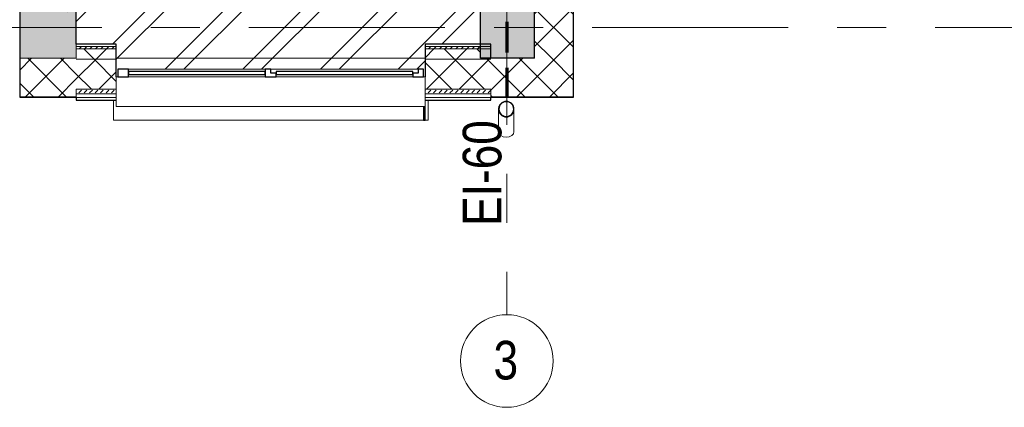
# Model space of a CAD drawing. Header units: millimetres. Extents: x -1660 to 55061, y -2461 to 22251.
# Tile 4 of 76: x 8846 to 15222, y -2461 to 50. Entities that reach past the tile are written whole.
import ezdxf

# ---------------------------------------------------------------- set-up
doc = ezdxf.new("R2010")
doc.units = ezdxf.units.MM
doc.linetypes.add('EST_Dash_2_1_', pattern=[300, 200, -100])
doc.linetypes.add('Grid Line 1_2_', pattern=[2222.5, 1270, -317.5, 317.5, -317.5])
for name, color, linetype, lineweight, true_color in [('Color Fill-3', 7, 'Continuous', 9, 0xc0c040), ('Cut Pattern-2', 7, 'Continuous', 9, 0x787878), ('Cut Pattern-4', 9, 'Continuous', 9, 0x808080), ('SMA_Tuletõkkesektsioon', 1, 'EST_Dash_2_1_', 70, 0xff0000), ('Text Notes-1', 1, 'Continuous', 9, 0xff0000)]:
    doc.layers.add(name, color=color, linetype=linetype, lineweight=lineweight, true_color=true_color)
for name, color, linetype, lineweight in [('Common Edges', 7, 'Continuous', 9), ('Cut Pattern-3', 7, 'Continuous', 9), ('Floors', 7, 'Continuous', 9), ('Generic Models', 7, 'Continuous', 9), ('Generic Models-1', 7, 'Continuous', 25), ('Grids', 7, 'Continuous', 9), ('Grids-1', 7, 'Grid Line 1_2_', 9), ('Walls-1', 7, 'Continuous', 25), ('Windows', 7, 'Continuous', 9), ('Windows-1', 7, 'Continuous', 25)]:
    doc.layers.add(name, color=color, linetype=linetype, lineweight=lineweight)
doc.styles.add('Swis721 Cn BT', font='swissc.ttf', dxfattribs={"height": 250})
doc.styles.add('Swis721 Cn BT_I', font='swissci.ttf', dxfattribs={"height": 250})
pattern_1 = [(45, (0, 0), (-106.066, 106.066), []), (135, (0, 0), (-106.066, -106.066), [])]
pattern_2 = [(45, (0, 0), (0, 35.35534), [25, -25])]

# ---------------------------------------------------------------- blocks, each defined once
blk = doc.blocks.new('1_0 W - 2x2 - -A-03-1092455-2 Korruse põrandate plaan')
at = {"layer": 'Windows'}
for p, q in [((-1000, 31), (-1000, 223)), ((1000, 223), (-1000, 223)), ((1000, 223), (1000, 31)), ((-990, 31), (-1000, 31)), ((-920, 31), (-35, 31)), ((35, 31), (920, 31)), ((1000, 31), (990, 31)), ((0, -19), (-955, -19)), ((920, -19), (35, -19))]:
    blk.add_line(p, q, dxfattribs=at)
at = {"layer": 'Windows-1'}
for p, q in [((-920, 31), (-990, 31)), ((-990, 31), (-990, -19)), ((-955, -19), (-955, 6)), ((-955, 6), (-920, 6)), ((-920, 6), (-920, 31)), ((-35, 16), (-920, 16)), ((-920, 16), (-920, -4)), ((35, 31), (-35, 31)), ((-35, 31), (-35, 6)), ((-35, -4), (-35, 16)), ((-35, 6), (0, 6)), ((0, 6), (0, -19)), ((35, -19), (35, 31)), ((920, 16), (35, 16)), ((35, 16), (35, -4)), ((990, 31), (920, 31)), ((920, 31), (920, -19)), ((920, -4), (920, 16)), ((990, -19), (990, 31)), ((-990, -19), (-955, -19)), ((-920, -4), (-35, -4)), ((0, -19), (35, -19)), ((35, -4), (920, -4)), ((920, -19), (990, -19))]:
    blk.add_line(p, q, dxfattribs=at)
blk = doc.blocks.new('Generic Models 1 - Generic Models 49-1027792-2 Korruse põrandate plaan')
at = {"layer": 'Generic Models'}
for p, q in [((11946.6, -529.4), (11946.6, -675.5)), ((12046.6, -675.5), (12046.6, -529.4))]:
    blk.add_line(p, q, dxfattribs=at)
for start_param, end_param in [(3.141593, 4.712389), (4.712389, 6.283185)]:
    blk.add_ellipse((11996.6, -675.5), major_axis=(50, 0), ratio=0.707107, start_param=start_param, end_param=end_param, dxfattribs=at)
for points, knots in [([(11956.3, -499.9), (11955.3, -501.3), (11953.1, -504.7), (11950.3, -510.2), (11948.8, -514.8), (11948.1, -517.3), (11948, -517.7)], [0.2985189, 0.2985189, 0.2985189, 0.2985189, 0.3333333, 0.375, 0.4166667, 0.4244677, 0.4244677, 0.4244677, 0.4244677]), ([(11973.9, -484.9), (11973.1, -485.3), (11968.5, -487.8), (11963.3, -491.8), (11959.5, -496), (11958.6, -496.9)], [0.1506351, 0.1506351, 0.1506351, 0.1506351, 0.1666667, 0.25, 0.2749108, 0.2749108, 0.2749108, 0.2749108]), ([(11996.6, -479.4), (11992.3, -479.4), (11985.5, -480.3), (11979, -482.6), (11976.8, -483.5)], [0, 0, 0, 0, 0.0833333, 0.1297812, 0.1297812, 0.1297812, 0.1297812]), ([(12016.5, -483.5), (12014.2, -482.6), (12007.8, -480.3), (12001, -479.4), (11996.6, -479.4)], [0.8702188, 0.8702188, 0.8702188, 0.8702188, 0.9166667, 1, 1, 1, 1]), ([(12034.7, -496.9), (12033.8, -496), (12030, -491.8), (12024.7, -488), (12020.2, -485.2), (12019.5, -484.8)], [0.7250892, 0.7250892, 0.7250892, 0.7250892, 0.75, 0.8333333, 0.8493649, 0.8493649, 0.8493649, 0.8493649]), ([(12045.2, -517.7), (12045.1, -517.3), (12044.5, -514.8), (12043, -510.2), (12040.2, -504.7), (12038, -501.3), (12037, -499.8)], [0.5755323, 0.5755323, 0.5755323, 0.5755323, 0.5833333, 0.625, 0.6666667, 0.7014811, 0.7014811, 0.7014811, 0.7014811]), ([(11947.6, -519.9), (11947.4, -520.9), (11946.9, -524), (11946.5, -529.4), (11946.9, -534.8), (11947.4, -538), (11947.6, -539)], [0.4386826, 0.4386826, 0.4386826, 0.4386826, 0.4583333, 0.5, 0.5416667, 0.5613174, 0.5613174, 0.5613174, 0.5613174]), ([(11948, -541), (11948.1, -541.5), (11948.8, -544), (11950.3, -548.6), (11953, -554.1), (11955.2, -557.4), (11956.2, -558.9)], [0.5745704, 0.5745704, 0.5745704, 0.5745704, 0.5833333, 0.625, 0.6666667, 0.7002153, 0.7002153, 0.7002153, 0.7002153]), ([(11958.6, -561.9), (11959.5, -562.9), (11963.3, -567.1), (11968.6, -570.9), (11973.1, -573.6), (11973.8, -574)], [0.7250892, 0.7250892, 0.7250892, 0.7250892, 0.75, 0.8333333, 0.8493649, 0.8493649, 0.8493649, 0.8493649]), ([(12019.4, -573.9), (12020.2, -573.6), (12024.7, -571.1), (12030, -567.1), (12033.8, -562.9), (12034.7, -561.9)], [0.1506351, 0.1506351, 0.1506351, 0.1506351, 0.1666667, 0.25, 0.2749108, 0.2749108, 0.2749108, 0.2749108]), ([(12037.1, -558.8), (12038.1, -557.4), (12040.3, -554.1), (12043, -548.6), (12044.5, -544), (12045.2, -541.5), (12045.3, -541)], [0.2997847, 0.2997847, 0.2997847, 0.2997847, 0.3333333, 0.375, 0.4166667, 0.4254296, 0.4254296, 0.4254296, 0.4254296]), ([(12045.7, -539), (12045.9, -538), (12046.4, -534.8), (12046.8, -529.4), (12046.4, -524), (12045.9, -520.9), (12045.7, -519.9)], [0.4386826, 0.4386826, 0.4386826, 0.4386826, 0.4583333, 0.5, 0.5416667, 0.5613174, 0.5613174, 0.5613174, 0.5613174]), ([(11976.8, -575.3), (11979, -576.3), (11985.5, -578.5), (11992.3, -579.4), (11996.6, -579.4)], [0.8702188, 0.8702188, 0.8702188, 0.8702188, 0.9166667, 1, 1, 1, 1]), ([(11996.6, -579.4), (12001, -579.4), (12007.8, -578.5), (12014.2, -576.3), (12016.5, -575.3)], [0, 0, 0, 0, 0.0833333, 0.1297812, 0.1297812, 0.1297812, 0.1297812])]:
    blk.add_open_spline(points, degree=3, knots=knots, dxfattribs=at)
for points in [[(11957.9, -501), (11958.6, -500.1), (11959.4, -499.1), (11960.1, -498.2)], [(11974.8, -486.7), (11975.7, -486.2), (11976.6, -485.8), (11977.6, -485.3)], [(12015.7, -485.4), (12016.6, -485.8), (12017.6, -486.2), (12018.5, -486.7)], [(12033.1, -498.2), (12033.9, -499.1), (12034.6, -500.1), (12035.3, -501)], [(11949.5, -520.2), (11949.7, -519.5), (11949.8, -518.8), (11950, -518.1)], [(11950, -540.7), (11949.8, -540), (11949.7, -539.3), (11949.5, -538.6)], [(11960.2, -560.6), (11959.7, -560), (11959.2, -559.4), (11958.7, -558.8)], [(11977.6, -573.5), (11976.6, -573.1), (11975.7, -572.6), (11974.8, -572.2)], [(12018.5, -572.2), (12017.6, -572.6), (12016.6, -573.1), (12015.7, -573.6)], [(12034.6, -558.8), (12034.1, -559.4), (12033.6, -560), (12033.1, -560.6)], [(12043.3, -518.1), (12043.5, -518.8), (12043.6, -519.5), (12043.8, -520.2)], [(12043.8, -538.6), (12043.6, -539.3), (12043.5, -540), (12043.3, -540.7)]]:
    blk.add_open_spline(points, degree=3, dxfattribs=at)
at = {"layer": 'Generic Models-1'}
for radius, start, end in [(50, 90, 270), (48, 90, 270), (50, 270, 90), (48, 270, 90)]:
    blk.add_arc((11996.6, -529.4), radius, start, end, dxfattribs=at)
blk = doc.blocks.new('Generic Models 19 - Generic Models 17-1544018-2 Korruse põrandate plaan')
at = {"layer": 'Generic Models'}
for p, q in [((9452.1, -471), (9452.1, -601)), ((11491.3, -601), (11491.3, -471)), ((11461.2, -601), (9452.1, -601)), ((11491.3, -601), (11471.2, -601))]:
    blk.add_line(p, q, dxfattribs=at)
at = {"layer": 'Generic Models-1'}
for p, q in [((11461.2, -513), (11461.2, -601)), ((11471.2, -601), (11471.2, -513)), ((11461.2, -601), (11471.2, -601))]:
    blk.add_line(p, q, dxfattribs=at)
blk = doc.blocks.new('Grid - M_Grid Head - Circle väike-415116-2 Korruse põrandate plaan')
at = {"layer": 'Grids'}
blk.add_circle((0, 0), 3, dxfattribs=at)

msp = doc.modelspace()

# ---------------------------------------------------------------- hatches: boundary and pattern name
at = {"layer": 'Color Fill-3'}
h = msp.add_hatch(dxfattribs=at)
h.set_pattern_fill('FP_3', color=256, style=0, pattern_type=2)
h.set_pattern_definition([(45, (0, 0), (-251.447, 251.447), []), (45, (0, 381), (-251.447, 251.447), [])])
h.paths.add_polyline_path([(9471.2, -290), (9481.2, -290), (9481.2, -271), (11461.2, -271), (11461.2, -290), (11471.2, -290), (11471.2, -109), (11830.5, -109), (11830.5, 4686), (10002.1, 4686), (10002.1, 4770.5), (9992.1, 4770.5), (9992.1, 4686), (9177.1, 4686), (9177.1, 3836), (9127.1, 3836), (9127.1, 4686), (9114.6, 4686), (9114.6, 100), (9212.4, 100), (9212.4, -109), (9471.2, -109), (9471.2, -286)], flags=0)
h.paths.add_polyline_path([(9102.1, 4686), (9112.1, 4686), (9112.1, 4770.5), (9102.1, 4770.5), (9102.1, 4698.5)], flags=0)
at = {"layer": 'Cut Pattern-2'}
msp.add_hatch(color=256, dxfattribs=at).paths.add_polyline_path([(12095.7, -200), (12180.5, -200), (12180.5, 4216), (11830.5, 4216), (11830.5, -200)], flags=0)
h = msp.add_hatch(color=256, dxfattribs=at)
h.paths.add_polyline_path([(6131.4, -200), (6145.6, -200), (6145.6, 100), (5745.6, 100), (5745.6, -200), (5811.4, -200)], flags=0)
h.paths.add_polyline_path([(9212.4, -200), (9212.4, 100), (8845.6, 100), (8845.6, -200), (8942.8, -200)], flags=0)
h.paths.add_polyline_path([(3045.6, -200), (3045.6, 100), (2825.2, 100), (2825.2, -139), (2834.1, -139), (2827.1, -187), (2907.7, -200)], flags=0)
h.paths.add_polyline_path([(2907.7, -200), (2899.8, -139), (2904.8, -139)], flags=0)
at = {"layer": 'Cut Pattern-3'}
h = msp.add_hatch(dxfattribs=at)
h.set_pattern_fill('FP_1', color=256, style=0, pattern_type=2)
h.set_pattern_definition(pattern_2)
h.paths.add_polyline_path([(9212.4, -124), (9471.2, -124), (9471.2, -109), (9212.4, -109)], flags=0)
h.paths.add_polyline_path([(11471.2, -124), (11830.5, -124), (11830.5, -109), (11471.2, -109)], flags=0)
h = msp.add_hatch(dxfattribs=at)
h.set_pattern_fill('FP_1', color=256, style=0, pattern_type=2)
h.set_pattern_definition(pattern_2)
h.paths.add_polyline_path([(9212.4, -139), (9471.2, -139), (9471.2, -124), (9212.4, -124)], flags=0)
h.paths.add_polyline_path([(11471.2, -139), (11830.5, -139), (11830.5, -124), (11471.2, -124)], flags=0)
at = {"layer": 'Cut Pattern-4'}
h = msp.add_hatch(dxfattribs=at)
h.set_pattern_fill('FP_2', color=256, style=0, pattern_type=2)
h.set_pattern_definition(pattern_1)
h.paths.add_polyline_path([(12430.5, -200), (12430.5, 3958), (12208.6, 3958), (12208.6, 3992.6), (12180.5, 3992.6), (12180.5, -200)], flags=0)
h = msp.add_hatch(dxfattribs=at)
h.set_pattern_fill('FP_2', color=256, style=0, pattern_type=2)
h.set_pattern_definition(pattern_1)
h.paths.add_polyline_path([(9317.9, -205), (9471.2, -205), (9471.2, -139), (9212.4, -139), (9212.4, -205)], flags=0)
h.paths.add_polyline_path([(11471.2, -205), (11897.2, -205), (11897.2, -200), (11830.5, -200), (11830.5, -139), (11471.2, -139), (11471.2, -200)], flags=0)
h = msp.add_hatch(dxfattribs=at)
h.set_pattern_fill('FP_2', color=256, style=0, pattern_type=2)
h.set_pattern_definition(pattern_1)
h.paths.add_polyline_path([(2907.7, -450), (3045.6, -450), (3045.6, -200), (2907.7, -200), (2907.7, -430)], flags=0)
h.paths.add_polyline_path([(5825.6, -450), (6145.6, -450), (6145.6, -200), (5745.6, -200), (5745.6, -450), (5790, -450)], flags=0)
h.paths.add_polyline_path([(8942.8, -450), (9212.4, -450), (9212.4, -200), (8845.6, -200), (8845.6, -450)], flags=0)
h = msp.add_hatch(dxfattribs=at)
h.set_pattern_fill('FP_2', color=256, style=0, pattern_type=2)
h.set_pattern_definition(pattern_1)
h.paths.add_polyline_path([(11491.3, -400), (11897.2, -400), (11897.2, -205), (11471.2, -205), (11471.2, -400)], flags=0)
h.paths.add_polyline_path([(9452.1, -400), (9471.2, -400), (9471.2, -205), (9212.4, -205), (9212.4, -400)], flags=0)
h = msp.add_hatch(dxfattribs=at)
h.set_pattern_fill('FP_2', color=256, style=0, pattern_type=2)
h.set_pattern_definition(pattern_1)
h.paths.add_polyline_path([(12178.9, -450), (12430.5, -450), (12430.5, -200), (11897.2, -200), (11897.2, -450), (12095.7, -450)], flags=0)
h = msp.add_hatch(dxfattribs=at)
h.set_pattern_fill('FP_1', color=256, style=0, pattern_type=2)
h.set_pattern_definition(pattern_2)
h.paths.add_polyline_path([(11854.7, -430), (11897.2, -430), (11897.2, -400), (11471.2, -400), (11471.2, -430), (11780.4, -430)], flags=0)
h.paths.add_polyline_path([(9452.1, -430), (9471.2, -430), (9471.2, -400), (9212.4, -400), (9212.4, -430)], flags=0)

# ---------------------------------------------------------------- linework, layer by layer
at = {"layer": 'Common Edges'}
for p, q in [((12430.5, -451), (12430.5, 3992.6)), ((9212.4, -200), (9212.4, -109)), ((9471.2, -124), (9212.4, -124)), ((11897.2, -124), (11471.2, -124)), ((9471.2, -139), (9212.4, -139)), ((11897.2, -139), (11471.2, -139)), ((8845.6, -200), (9212.4, -200)), ((9471.2, -205), (9212.4, -205)), ((11897.2, -205), (11471.2, -205)), ((9212.4, -451), (9212.4, -400)), ((9471.2, -400), (9212.4, -400)), ((9471.2, -430), (9212.4, -430)), ((11897.2, -400), (11471.2, -400)), ((11897.2, -430), (11471.2, -430)), ((11897.2, -451), (11897.2, -400)), ((8845.6, -450), (9212.4, -450)), ((9471.2, -455), (9212.4, -455)), ((11897.2, -455), (11471.2, -455)), ((11897.2, -450), (12431.5, -450))]:
    msp.add_line(p, q, dxfattribs=at)
at = {"layer": 'Floors'}
msp.add_line((9471.2, -200), (11471.2, -200), dxfattribs=at)
at = {"layer": 'Grids-1'}
for p, q in [((12000, 639.2), (12000, -1860.8)), ((1439.8, 0), (35035.1, 0))]:
    msp.add_line(p, q, dxfattribs=at)
at = {"layer": 'SMA_Tuletõkkesektsioon'}
msp.add_line((12000, 10537.1), (12000, -451), dxfattribs=at)
at = {"layer": 'Walls-1'}
for p, q in [((11830.5, -200), (11830.5, 4843)), ((12180.5, -200), (12180.5, 4349.6)), ((12431.5, -451), (12431.5, 3992.6)), ((8845.6, 100), (8845.6, -451)), ((9212.4, -109), (9212.4, 100)), ((9471.2, -109), (9212.4, -109)), ((9471.2, -321), (9471.2, -109)), ((11897.2, -109), (11471.2, -109)), ((11471.2, -109), (11471.2, -321)), ((11897.2, -200), (11897.2, -109)), ((12180.5, -200), (11830.5, -200)), ((8845.6, -451), (9212.4, -451)), ((9212.4, -451), (9212.4, -471)), ((9212.4, -471), (9471.2, -471)), ((11471.2, -471), (11897.2, -471)), ((11897.2, -471), (11897.2, -451)), ((11897.2, -451), (12431.5, -451))]:
    msp.add_line(p, q, dxfattribs=at)

# ---------------------------------------------------------------- block references
at = {"layer": 'Generic Models'}
for name in ['Generic Models 19 - Generic Models 17-1544018-2 Korruse põrandate plaan', 'Generic Models 1 - Generic Models 49-1027792-2 Korruse põrandate plaan']:
    msp.add_blockref(name, (0, 0), dxfattribs=at)
at = {"layer": 'Grids', "xscale": 99.99999999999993, "yscale": 99.99999999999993, "zscale": 99.99999999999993, "rotation": 180}
msp.add_blockref('Grid - M_Grid Head - Circle väike-415116-2 Korruse põrandate plaan', (12000, -2160.8), dxfattribs=at)
at = {"layer": 'Windows', "rotation": 180}
msp.add_blockref('1_0 W - 2x2 - -A-03-1092455-2 Korruse põrandate plaan', (10471.2, -290), dxfattribs=at)

# ---------------------------------------------------------------- texts
at = {"layer": 'Grids', "insert": (11914.1, -2030.3), "char_height": 250, "width": 200.422, "attachment_point": 1, "style": 'Swis721 Cn BT'}
msp.add_mtext('\\fSwis721 Cn BT|b0|i0|c186|p34|;3', dxfattribs=at)
at = {"layer": 'Text Notes-1', "insert": (11714.8, -1285.3), "char_height": 250, "width": 817.721, "attachment_point": 1, "rotation": 90, "style": 'Swis721 Cn BT_I'}
msp.add_mtext('EI-60', dxfattribs=at)

doc.saveas('drawing.dxf')
